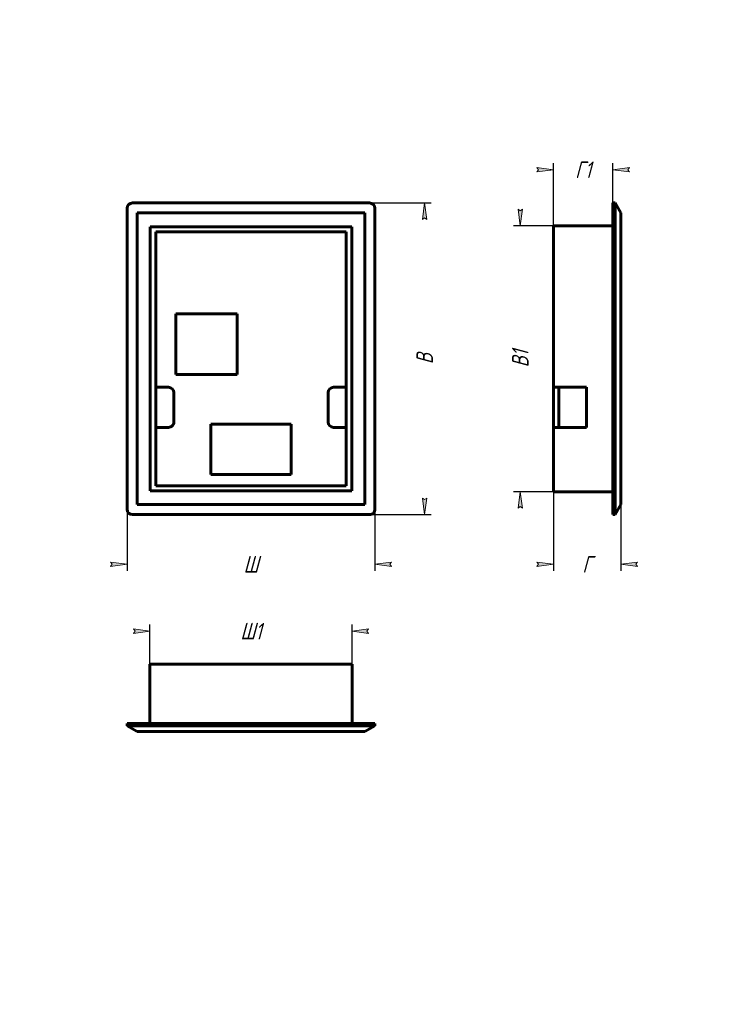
# Model space of a CAD drawing. Header units: millimetres. Extents: x 0 to 210, y 0 to 297.
import ezdxf

# ---------------------------------------------------------------- set-up
doc = ezdxf.new("R2010")
doc.units = ezdxf.units.MM
doc.linetypes.add('K5LT_BASIC', pattern=[0])
doc.linetypes.add('K5LT_THIN', pattern=[0])
doc.layers.add('Системный слой', color=7, linetype='Continuous')
doc.styles.add('KDIMTEXTSTYLE', font='GOST_AU.SHX', dxfattribs={"width": 0.96, "oblique": 15, "height": 5})
doc.dimstyles.new('KDIMSTYLE (1.00)', dxfattribs={"dimtxt": 5, "dimasz": 1, "dimexe": 2, "dimexo": 0, "dimgap": 1, "dimtad": 1, "dimtxsty": 'KDIMTEXTSTYLE', "dimsah": 1, "dimcen": 0, "dimdle": 1, "dimadec": 0, "dimazin": 0, "dimtfac": 0.667, "dimtmove": 0, "dimatfit": 3, "dimfxl": 1, "dimtvp": 1, "dimtolj": 1, "dimtzin": 0, "dimarcsym": 0})

# ---------------------------------------------------------------- blocks, each defined once
blk = doc.blocks.new('KDIMARROW_01')
at = {"layer": 'Системный слой'}
blk.add_hatch(color=0, dxfattribs=at).paths.add_polyline_path([(0, 0), (-5, 0.658262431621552), (-4.499999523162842, 6e-16), (-5.000000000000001, -0.658262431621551)])
at = {"layer": 'Системный слой', "color": 0, "linetype": 'K5LT_THIN', "lineweight": 18}
for p, q in [((-4.499999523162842, 6e-16), (-5, 0.658262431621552)), ((-5, 0.658262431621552), (0, 0)), ((0, 0), (-5.000000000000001, -0.658262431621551)), ((-5.000000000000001, -0.658262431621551), (-4.499999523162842, 6e-16)), ((0, 0), (-1, 0))]:
    blk.add_line(p, q, dxfattribs=at)

msp = doc.modelspace()

# ---------------------------------------------------------------- linework, layer by layer
at = {"layer": 'Системный слой', "color": 150, "linetype": 'K5LT_BASIC', "lineweight": 60, "true_color": 0x0080ff}
for p, q in [((105.4790286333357, 241.7218402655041), (33.97902891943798, 241.7218402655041)), ((179.4788271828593, 241.7218402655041), (178.8108779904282, 241.7218402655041)), ((178.8108779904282, 240.1218402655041), (178.8108779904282, 241.7218402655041)), ((179.4788271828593, 241.7218402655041), (179.4788271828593, 240.1218402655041)), ((179.4788271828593, 241.7218402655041), (181.2108779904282, 238.7218402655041)), ((32.37902891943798, 240.1218402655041), (32.37902891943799, 149.3218405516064)), ((35.37902891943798, 238.7218402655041), (35.37902891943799, 150.7218405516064)), ((104.0790286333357, 238.7218402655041), (35.37902891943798, 238.7218402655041)), ((104.0790286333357, 150.7218405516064), (104.0790286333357, 238.7218402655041)), ((107.0790286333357, 149.3218405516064), (107.0790286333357, 240.1218402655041)), ((178.8108779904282, 149.3218405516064), (178.8108779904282, 240.1218402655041)), ((179.4788271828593, 240.1218402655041), (179.4788271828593, 149.3218405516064)), ((181.2108779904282, 238.7218402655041), (181.2108779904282, 150.7218405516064)), ((160.9108779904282, 234.8218404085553), (160.9108779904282, 233.2218404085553)), ((160.9108779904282, 234.8218404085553), (178.8108779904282, 234.8218404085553)), ((100.1290287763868, 234.521840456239), (39.32902877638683, 234.521840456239)), ((39.32902877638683, 234.521840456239), (39.32902877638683, 154.9218403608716)), ((98.37902882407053, 233.021840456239), (41.07902872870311, 233.0218404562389)), ((41.07902872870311, 233.0218404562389), (41.07902872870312, 156.4218403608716)), ((98.37902882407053, 156.4218403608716), (98.37902882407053, 233.021840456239)), ((100.1290287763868, 154.9218403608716), (100.1290287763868, 234.521840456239)), ((160.9108779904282, 233.2218404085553), (160.9108779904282, 186.1218404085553)), ((65.57902877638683, 208.3218404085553), (47.07902877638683, 208.3218404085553)), ((47.07902877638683, 208.3218404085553), (47.07902877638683, 190.0218404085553)), ((65.57902877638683, 190.0218404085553), (65.57902877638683, 208.3218404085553)), ((47.07902877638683, 190.0218404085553), (65.57902877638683, 190.0218404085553)), ((44.87902877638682, 186.1218404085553), (41.07902872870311, 186.1218404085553)), ((46.47902877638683, 175.6218404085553), (46.47902877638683, 184.5218404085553)), ((92.97902877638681, 184.5218404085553), (92.97902877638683, 175.6218404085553)), ((98.37902882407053, 186.1218404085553), (94.57902877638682, 186.1218404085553)), ((170.9108779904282, 186.1218404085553), (160.9108779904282, 186.1218404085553)), ((160.9108779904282, 186.1218404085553), (160.9108779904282, 184.5218404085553)), ((160.9108779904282, 175.6218404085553), (160.9108779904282, 184.5218404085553)), ((162.5108779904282, 186.1218404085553), (162.5108779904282, 184.5218404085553)), ((162.5108779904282, 175.6218404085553), (162.5108779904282, 184.5218404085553)), ((170.9108779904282, 186.1218404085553), (170.9108779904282, 174.0218404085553)), ((160.9108779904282, 175.6218404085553), (160.9108779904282, 174.0218404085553)), ((162.5108779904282, 175.6218404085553), (162.5108779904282, 174.0218404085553)), ((41.07902872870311, 174.0218404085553), (44.87902877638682, 174.0218404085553)), ((57.62902877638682, 175.0218404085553), (57.62902877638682, 159.8218404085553)), ((81.82902877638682, 175.0218404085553), (57.62902877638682, 175.0218404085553)), ((81.82902877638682, 159.8218404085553), (81.82902877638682, 175.0218404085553)), ((94.57902877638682, 174.0218404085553), (98.37902882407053, 174.0218404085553)), ((160.9108779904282, 174.0218404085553), (160.9108779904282, 156.2218404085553)), ((160.9108779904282, 174.0218404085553), (170.9108779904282, 174.0218404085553)), ((57.62902877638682, 159.8218404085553), (81.82902877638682, 159.8218404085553)), ((39.32902877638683, 154.9218403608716), (100.1290287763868, 154.9218403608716)), ((41.07902872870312, 156.4218403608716), (98.37902882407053, 156.4218403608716)), ((160.9108779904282, 156.2218404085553), (160.9108779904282, 154.6218404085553)), ((160.9108779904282, 154.6218404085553), (178.8108779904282, 154.6218404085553)), ((35.37902891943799, 150.7218405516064), (104.0790286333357, 150.7218405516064)), ((178.8108779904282, 147.7218405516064), (178.8108779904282, 149.3218405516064)), ((179.4788271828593, 147.7218405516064), (181.2108779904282, 150.7218405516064)), ((179.4788271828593, 149.3218405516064), (179.4788271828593, 147.7218405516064)), ((33.97902891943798, 147.7218405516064), (105.4790286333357, 147.7218405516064)), ((179.4788271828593, 147.7218405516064), (178.8108779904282, 147.7218405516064)), ((40.87902877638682, 102.5551091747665), (39.27902877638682, 102.5551091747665)), ((39.27902877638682, 102.5551091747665), (39.27902877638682, 84.65510917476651)), ((98.57902877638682, 102.5551091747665), (40.87902877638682, 102.5551091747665)), ((100.1790287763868, 102.5551091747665), (98.57902877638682, 102.5551091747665)), ((100.1790287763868, 102.5551091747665), (100.1790287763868, 84.65510917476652)), ((32.37902891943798, 83.9871599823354), (32.37902891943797, 84.65510917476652)), ((32.37902891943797, 84.65510917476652), (33.97902891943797, 84.65510917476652)), ((32.37902891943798, 83.9871599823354), (35.37902891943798, 82.25510917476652)), ((33.97902891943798, 83.9871599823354), (32.37902891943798, 83.9871599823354)), ((33.97902891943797, 84.65510917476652), (105.4790286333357, 84.65510917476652)), ((105.4790286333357, 83.9871599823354), (33.97902891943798, 83.9871599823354)), ((107.0790286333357, 83.9871599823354), (104.0790286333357, 82.25510917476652)), ((105.4790286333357, 84.65510917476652), (107.0790286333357, 84.65510917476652)), ((107.0790286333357, 83.9871599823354), (105.4790286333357, 83.9871599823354)), ((107.0790286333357, 83.9871599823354), (107.0790286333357, 84.65510917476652)), ((104.0790286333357, 82.25510917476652), (35.37902891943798, 82.25510917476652))]:
    msp.add_line(p, q, dxfattribs=at)
for centre, start, end in [((33.97902891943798, 240.1218402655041), 89.99999999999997, 179.9999999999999), ((105.4790286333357, 240.1218402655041), 0, 89.99999999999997), ((44.87902877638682, 184.5218404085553), 0, 89.99999999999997), ((94.57902877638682, 184.5218404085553), 89.99999999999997, 179.9999999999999), ((44.87902877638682, 175.6218404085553), 269.9999999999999, 0), ((94.57902877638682, 175.6218404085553), 179.9999999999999, 269.9999999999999), ((33.97902891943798, 149.3218405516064), 179.9999999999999, 269.9999999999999), ((105.4790286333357, 149.3218405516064), 269.9999999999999, 0)]:
    msp.add_arc(centre, 1.6, start, end, dxfattribs=at)

# ---------------------------------------------------------------- dimensions: what is measured, and where the dimension line sits
at = {"layer": 'Системный слой', "color": 7}
for base, p1, p2, location, text in [((160.9108779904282, 251.721840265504), (178.8108779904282, 241.7218402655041), (160.9108779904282, 234.8218404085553), (169.8608779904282, 251.721840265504), '\\H5.0;\\W0.964;\\Q15;\\H5.0;\\W0.964;\\Q15;\\Q15;Г1'), ((160.9108779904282, 132.7218405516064), (181.2108779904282, 150.7218405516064), (160.9108779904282, 154.6218404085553), (171.0608779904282, 132.7218405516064), '\\H5.0;\\W0.964;\\Q15;\\H5.0;\\W0.964;\\Q15;\\Q15;Г'), ((32.37902891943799, 132.7218405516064), (107.0790286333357, 152.8885732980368), (32.37902891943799, 152.618323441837), (69.72902877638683, 132.7218405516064), '\\H5.0;\\W0.964;\\Q15;\\H5.0;\\W0.964;\\Q15;\\Q15;Ш'), ((39.27902877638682, 112.5551091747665), (100.1790287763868, 99.75492598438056), (39.27902877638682, 100.5656755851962), (69.72902877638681, 112.5551091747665), '\\H5.0;\\W0.964;\\Q15;\\H5.0;\\W0.964;\\Q15;\\Q15;Ш1')]:
    msp.add_linear_dim(base=base, p1=p1, p2=p2, location=location, text=text, dimstyle='KDIMSTYLE (1.00)', override={"dimexo": 0, "dimblk1": 'KDIMARROW_01', "dimblk2": 'KDIMARROW_01', "dimse1": 0, "dimse2": 0, "dimclrt": 7, "dimtolj": 1}, dxfattribs=at).render()
for base, p1, p2, location, text in [((122.0790286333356, 241.7218402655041), (105.4790286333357, 147.7218405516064), (105.4790286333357, 241.7218402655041), (122.0790286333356, 194.7218404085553), '\\H5.0;\\W0.964;\\Q15;\\H5.0;\\W0.964;\\Q15;\\Q15;В'), ((150.9108779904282, 154.6218404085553), (160.9108779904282, 234.8218404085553), (160.9108779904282, 154.6218404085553), (150.9108779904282, 194.7218404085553), '\\H5.0;\\W0.964;\\Q15;\\H5.0;\\W0.964;\\Q15;\\Q15;В1')]:
    msp.add_linear_dim(base=base, p1=p1, p2=p2, angle=90, location=location, text=text, dimstyle='KDIMSTYLE (1.00)', override={"dimexo": 0, "dimblk1": 'KDIMARROW_01', "dimblk2": 'KDIMARROW_01', "dimse1": 0, "dimse2": 0, "dimclrt": 7, "dimtolj": 1}, dxfattribs=at).render()

doc.saveas('drawing.dxf')
